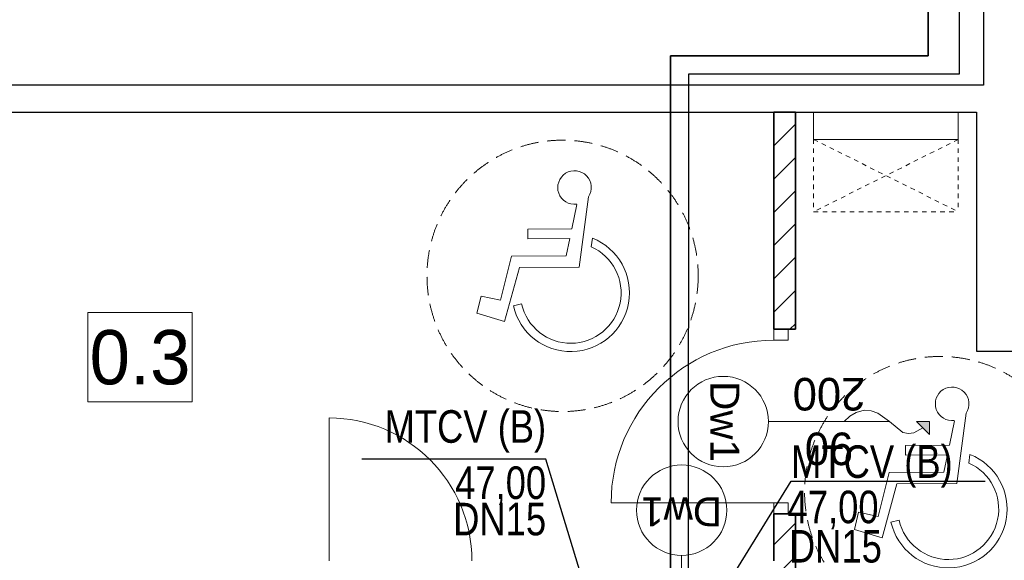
# Model space of a CAD drawing. Extents: x -438200 to -357500, y 15000 to 163871.
# Tile 25 of 148: x -421866 to -416420, y 27316 to 30304. Entities that reach past the tile are written whole.
import ezdxf
from ezdxf.lldxf.tags import DXFTag

# ---------------------------------------------------------------- set-up
doc = ezdxf.new("R2010")
doc.units = 0
doc.header["$MEASUREMENT"] = 0
doc.set_wipeout_variables(frame=1)
doc.linetypes.add('Hidden Line', pattern=[50, 25, -25])
doc.linetypes.add('Krawędzie ukryte', pattern=[150, 100, -50])
for name, color, linetype in [('#podkład', 252, 'Continuous'), ('A-Okna', 252, 'Continuous'), ('Arch zmurowania', 252, 'Continuous'), ('Drzwi ArchiCAD', 252, 'Continuous'), ('IS_Opisy_działek_Therm', 7, 'SOLID'), ('IS_Text_Armatury_Wodociag', 7, 'Continuous')]:
    doc.layers.add(name, color=color, linetype=linetype)
for name, color, linetype, lineweight in [('A-Okna_Nr_Pióra__9', 252, 'Continuous', 13), ('Arch opisy okien_Nr_Pióra__9', 252, 'Continuous', 13), ('Arch opisy_Nr_Pióra__21', 252, 'Continuous', 9), ('Arch opisy_Nr_Pióra__9', 252, 'Continuous', 13), ('Arch wyposarzenie_Nr_Pióra__2', 252, 'Continuous', 13), ('Arch wyposazenie_Nr_Pióra__21', 252, 'Continuous', 9), ('Arch zmurowania_Nr_Pióra__21', 252, 'Continuous', 9), ('Arch zmurowania_Nr_Pióra__27', 252, 'Continuous', 35), ('Drzwi ArchiCAD_Nr_Pióra__21', 252, 'Continuous', 9), ('Drzwi ArchiCAD_Nr_Pióra__27', 252, 'Continuous', 35), ('INWENT OPISY_Nr_Pióra__21', 252, 'Continuous', 9), ('INWENT OPISY_Nr_Pióra__9', 252, 'Continuous', 13), ('INWENT. DRZWI_Nr_Pióra__5', 252, 'Continuous', 13), ('INWENT.ŚCIANY_Nr_Pióra__1', 252, 'Continuous', 25)]:
    doc.layers.add(name, color=color, linetype=linetype, lineweight=lineweight)
for name, color, linetype, true_color in [('IS_Ciepła_woda', 1, 'DASHDOT', 0xff0000), ('IS_Cyrkulacja', 7, 'DASHWAVE', 0x800080), ('IS_Opisy_działek_Wodociag', 7, 'SOLID', 0x000000)]:
    doc.layers.add(name, color=color, linetype=linetype, true_color=true_color)
doc.styles.add('GENERATED_STYLE_10', font='arial.ttf')
doc.styles.add('GENERATED_STYLE_3', font='txt')
doc.styles.add('GENERATED_STYLE_6', font='txt')
doc.styles.get("Standard").update_dxf_attribs({"font": 'arial.ttf', "width": 0.8, "bigfont": 'BIGFONT.SHX'})
doc.linetypes.add('CYRKULACJ1', pattern='A,2.5,-1.5,["~",Standard,S=1,R=0,X=-0.5,Y=-0.4],-1.5', length=5.5)
tags = doc.linetypes.add('DASHDOT', pattern=[20, 10, -5, 0, -5]).pattern_tags.tags
tags[10:11] = [DXFTag(74, 4), DXFTag(75, 0), DXFTag(340, '0'), DXFTag(46, 0.0), DXFTag(50, 0.0), DXFTag(44, 0.0), DXFTag(45, 0.0)]
tags[8:9] = [DXFTag(74, 4), DXFTag(75, 0), DXFTag(340, '0'), DXFTag(46, 0.0), DXFTag(50, 0.0), DXFTag(44, 0.0), DXFTag(45, 0.0)]
tags[6:7] = [DXFTag(74, 4), DXFTag(75, 0), DXFTag(340, '0'), DXFTag(46, 0.0), DXFTag(50, 0.0), DXFTag(44, 0.0), DXFTag(45, 0.0)]
tags[4:5] = [DXFTag(74, 4), DXFTag(75, 0), DXFTag(340, '0'), DXFTag(46, 0.0), DXFTag(50, 0.0), DXFTag(44, 0.0), DXFTag(45, 0.0)]
tags = doc.linetypes.add('DASHWAVE', pattern='A,10,-5,-20,[138,IS_LineDef.shx,S=2,R=0,X=-20,Y=0],-5', length=40).pattern_tags.tags
tags[16:17] = [DXFTag(74, 4), DXFTag(75, 0), DXFTag(340, '0'), DXFTag(46, 0.0), DXFTag(50, 0.0), DXFTag(44, 0.0), DXFTag(45, 0.0)]
tags[6:7] = [DXFTag(74, 4), DXFTag(75, 0), DXFTag(340, '0'), DXFTag(46, 0.0), DXFTag(50, 0.0), DXFTag(44, 0.0), DXFTag(45, 0.0)]
tags[4:5] = [DXFTag(74, 4), DXFTag(75, 0), DXFTag(340, '0'), DXFTag(46, 0.0), DXFTag(50, 0.0), DXFTag(44, 0.0), DXFTag(45, 0.0)]
tags = doc.linetypes.add('SOLID', pattern=[10, 10, 0]).pattern_tags.tags
tags[6:7] = [DXFTag(74, 4), DXFTag(75, 0), DXFTag(340, '0'), DXFTag(46, 0.0), DXFTag(50, 0.0), DXFTag(44, 0.0), DXFTag(45, 0.0)]
tags[4:5] = [DXFTag(74, 4), DXFTag(75, 0), DXFTag(340, '0'), DXFTag(46, 0.0), DXFTag(50, 0.0), DXFTag(44, 0.0), DXFTag(45, 0.0)]
pattern_1 = [(45, (0, 0), (-91.92388, 91.92388), [])]

# ---------------------------------------------------------------- blocks, each defined once
blk = doc.blocks.new('D1 Drzwi proste 14')
at = {"layer": 'Drzwi ArchiCAD_Nr_Pióra__21', "linetype": 'Continuous'}
for p, q in [((450, 0), (450, 900)), ((-450, 0), (-510, 0)), ((-510, 0), (-510, -80)), ((-450, -80), (-450, 0)), ((510, 0), (450, 0)), ((450, 0), (450, -80)), ((510, -80), (510, 0)), ((-510, -80), (-450, -80)), ((450, -80), (510, -80))]:
    blk.add_line(p, q, dxfattribs=at)
blk.add_arc((450, 0), 900, 90, 180, dxfattribs=at)
at = {"layer": 'Drzwi ArchiCAD_Nr_Pióra__27', "linetype": 'Continuous'}
for p, q in [((-510, 0), (-510, -80)), ((510, 0), (510, -80))]:
    blk.add_line(p, q, dxfattribs=at)
blk = doc.blocks.new('Ściana_2', base_point=(-417694.9, 29792.6))
at = {"layer": 'Arch zmurowania_Nr_Pióra__21', "linetype": 'Continuous'}
h = blk.add_hatch(dxfattribs=at)
h.set_pattern_fill('Common_Brick', color=256, style=0, pattern_type=2)
h.set_pattern_definition(pattern_1)
h.paths.add_polyline_path([(-417694.9, 29792.6), (-417694.9, 28592.6), (-417614.9, 28592.6), (-417574.9, 28592.6), (-417574.9, 29792.6)], flags=0)
h = blk.add_hatch(dxfattribs=at)
h.set_pattern_fill('Common_Brick', color=256, style=0, pattern_type=2)
h.set_pattern_definition(pattern_1)
h.paths.add_polyline_path([(-417694.9, 26132.6), (-417574.9, 26302.6), (-417574.9, 27572.6), (-417614.9, 27572.6), (-417694.9, 27572.6)], flags=0)
at = {"layer": 'Arch zmurowania_Nr_Pióra__27', "linetype": 'Continuous'}
for p, q in [((-417694.9, 29792.6), (-417694.9, 28592.6)), ((-417574.9, 29792.6), (-417694.9, 29792.6)), ((-417574.9, 28592.6), (-417574.9, 29792.6)), ((-417694.9, 28592.6), (-417614.9, 28592.6)), ((-417614.9, 28592.6), (-417574.9, 28592.6)), ((-417694.9, 27572.6), (-417614.9, 27572.6)), ((-417694.9, 27572.6), (-417694.9, 27312.6)), ((-417614.9, 27572.6), (-417574.9, 27572.6)), ((-417574.9, 26302.6), (-417574.9, 27572.6)), ((-417694.9, 27192.6), (-417694.9, 26132.6))]:
    blk.add_line(p, q, dxfattribs=at)
at = {"layer": 'Drzwi ArchiCAD', "color": 8, "linetype": 'Continuous', "lineweight": 13, "true_color": 0x7f7f7f, "xscale": -1, "zscale": 1000, "rotation": 89.99999999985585}
blk.add_blockref('D1 Drzwi proste 14', (-417694.9, 28082.6), dxfattribs=at)
blk = doc.blocks.new('Krzywa_1', base_point=(-417305.5, 28082.6))
at = {"layer": 'A-Okna_Nr_Pióra__9', "linetype": 'Continuous'}
blk.add_hatch(color=256, dxfattribs=at).paths.add_polyline_path([(-416834.9, 28082.6), (-416834.5, 28011.9), (-416905.6, 28082.2)], flags=0)
for p, q in [((-416834.9, 28082.6), (-416905.6, 28082.2)), ((-416834.5, 28011.9), (-416905.6, 28082.2)), ((-416834.9, 28082.6), (-416834.5, 28011.9))]:
    blk.add_line(p, q, dxfattribs=at)
at = {"layer": 'A-Okna_Nr_Pióra__9', "linetype": 'Continuous', "flags": 128}
blk.add_lwpolyline([(-417305.5, 28082.6), (-417274.4, 28111.8), (-417239.3, 28133), (-417194.6, 28145.2), (-417155.9, 28142.7), (-417119.5, 28129.7), (-417054.9, 28082.6), (-416981.6, 28023), (-416949.6, 28015.9), (-416919.8, 28019.9), (-416870.1, 28047.1)], dxfattribs=at)
blk = doc.blocks.new('parter')
at = {"layer": 'Arch opisy_Nr_Pióra__21', "color": 252, "linetype": 'Krawędzie ukryte'}
for centre in [(-418863.5, 28888.2), (-416774.9, 27692.6)]:
    blk.add_circle(centre, 750, dxfattribs=at)
at = {"layer": 'Arch opisy_Nr_Pióra__9', "color": 252, "linetype": 'Continuous'}
for p, q in [((-417724.9, 28082.6), (-417054.9, 28082.6)), ((-418204.9, 27342.6), (-418204.9, 26672.6))]:
    blk.add_line(p, q, dxfattribs=at)
for centre in [(-417974.9, 28082.6), (-418204.9, 27592.6)]:
    blk.add_circle(centre, 250, dxfattribs=at)
at = {"layer": 'Arch wyposarzenie_Nr_Pióra__2', "color": 252, "linetype": 'Continuous'}
for p, q in [((-418719.8, 29325.2), (-418771.9, 28936.1)), ((-418812.7, 29147.2), (-418785.1, 29282)), ((-419056.2, 29146.2), (-418812.7, 29147.2)), ((-419056, 29093), (-419056.2, 29146.2)), ((-418823.5, 29093.9), (-419056, 29093)), ((-418843, 28998.7), (-418823.5, 29093.9)), ((-418698.9, 29096.6), (-418705.3, 29048.9)), ((-419206.2, 28753), (-419146.1, 28997.4)), ((-419146.1, 28997.4), (-418843, 28998.7)), ((-419102.5, 28934.7), (-419184, 28635.5)), ((-418771.9, 28936.1), (-419102.5, 28934.7)), ((-419337.7, 28682.1), (-419314.5, 28776.6)), ((-419314.5, 28776.6), (-419206.2, 28753)), ((-419135.6, 28722.3), (-419090.3, 28732.6)), ((-419184, 28635.5), (-419337.7, 28682.1)), ((-416631.3, 28129.6), (-416683.4, 27740.5)), ((-416724.1, 27951.7), (-416696.6, 28086.5)), ((-416967.6, 27950.7), (-416724.1, 27951.7)), ((-416967.4, 27897.4), (-416967.6, 27950.7)), ((-416735, 27898.3), (-416967.4, 27897.4)), ((-416754.5, 27803.1), (-416735, 27898.3)), ((-416610.4, 27901), (-416616.8, 27853.3)), ((-417117.7, 27557.4), (-417057.6, 27801.9)), ((-417057.6, 27801.9), (-416754.5, 27803.1)), ((-417014, 27739.1), (-417095.4, 27439.9)), ((-416683.4, 27740.5), (-417014, 27739.1)), ((-417249.2, 27486.5), (-417225.9, 27581)), ((-417225.9, 27581), (-417117.7, 27557.4)), ((-417047, 27526.8), (-417001.7, 27537)), ((-417095.4, 27439.9), (-417249.2, 27486.5))]:
    blk.add_line(p, q, dxfattribs=at)
for centre, major_axis, start_param, end_param in [((-418797.3, 29376.4), (-92.9, 0), 2.558169, 7.982569), ((-418818.5, 28794.3), (-325.1, 0), 0.223268, 4.335653), ((-418818.5, 28794.3), (-278.7, 0), 0.223268, 4.29399), ((-416708.8, 28180.8), (-92.9, 0), 2.558169, 7.982569), ((-416730, 27598.7), (-325.1, 0), 0.223268, 4.335653), ((-416730, 27598.7), (-278.7, 0), 0.223268, 4.29399)]:
    blk.add_ellipse(centre, major_axis=major_axis, ratio=0.999933, start_param=start_param, end_param=end_param, dxfattribs=at)
at = {"layer": 'Arch wyposazenie_Nr_Pióra__21', "color": 252, "linetype": 'Continuous'}
for p, q in [((-417474.9, 29792.6), (-417474.9, 29642.6)), ((-416674.9, 29642.6), (-416674.9, 29792.6)), ((-417474.9, 29642.6), (-416674.9, 29642.6))]:
    blk.add_line(p, q, dxfattribs=at)
at = {"layer": 'Arch wyposazenie_Nr_Pióra__21', "color": 252, "linetype": 'Hidden Line'}
for p, q in [((-416674.9, 29642.6), (-417474.9, 29242.6)), ((-417474.9, 29642.6), (-417474.9, 29242.6)), ((-417474.9, 29642.6), (-416674.9, 29242.6)), ((-416674.9, 29642.6), (-416674.9, 29242.6)), ((-417474.9, 29242.6), (-416674.9, 29242.6))]:
    blk.add_line(p, q, dxfattribs=at)
at = {"layer": 'INWENT. DRZWI_Nr_Pióra__5', "color": 252, "linetype": 'Continuous'}
blk.add_line((-420154.9, 27312.6), (-420154.9, 28102.6), dxfattribs=at)
blk.add_arc((-420154.9, 27312.6), 790, 0, 90, dxfattribs=at)
at = {"layer": 'INWENT.ŚCIANY_Nr_Pióra__1', "color": 252, "linetype": 'Continuous'}
for p, q in [((-416534.9, 32732.6), (-416534.9, 29942.6)), ((-416534.9, 29942.6), (-425214.9, 29942.6)), ((-425214.9, 29792.6), (-416574.9, 29792.6)), ((-416574.9, 29792.6), (-416574.9, 28472.6)), ((-416574.9, 28472.6), (-416184.9, 28472.6))]:
    blk.add_line(p, q, dxfattribs=at)
at = {"layer": 'A-Okna', "color": 252, "linetype": 'Continuous', "lineweight": 13}
blk.add_blockref('Krzywa_1', (-417305.5, 28082.6), dxfattribs=at)
at = {"layer": 'Arch zmurowania', "color": 252}
blk.add_blockref('Ściana_2', (-417694.9, 29792.6), dxfattribs=at)
at = {"layer": 'Arch opisy okien_Nr_Pióra__9', "color": 252, "linetype": 'Continuous', "char_height": 160, "attachment_point": 2, "style": 'GENERATED_STYLE_10'}
for insert, rotation in [((-417885.8, 28082.6), 270), ((-418204.9, 27503.5), 180)]:
    blk.add_mtext('{Dw1}', dxfattribs=dict(at, insert=insert, rotation=rotation))
at = {"layer": 'INWENT OPISY_Nr_Pióra__9', "color": 252, "linetype": 'Continuous', "insert": (-417389.9, 27841.8), "char_height": 180, "width": 1346.334, "attachment_point": 2, "rotation": 180, "line_spacing_factor": 1.007146, "style": 'GENERATED_STYLE_6'}
blk.add_mtext('{90\\P200}', dxfattribs=at)
at = {"color": 252, "linetype": 'Continuous', "ltscale": 1688639.473355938}
blk.add_wipeout([(-421488.8, 28686.3), (-420912.8, 28686.3), (-420912.8, 28192.2), (-421488.8, 28192.2)], dxfattribs=at).dxf.layer = 'INWENT OPISY_Nr_Pióra__21'
at = {"layer": 'INWENT OPISY_Nr_Pióra__21', "color": 252, "linetype": 'Continuous', "flags": 128}
blk.add_lwpolyline([(-421488.8, 28686.3), (-420912.8, 28686.3), (-420912.8, 28192.2), (-421488.8, 28192.2)], close=True, dxfattribs=at)
at = {"layer": 'INWENT OPISY_Nr_Pióra__21', "color": 252, "linetype": 'Continuous', "insert": (-421200.8, 28284.2), "char_height": 300, "attachment_point": 8, "style": 'GENERATED_STYLE_3'}
blk.add_mtext('{0.3 }', dxfattribs=at)

msp = doc.modelspace()

# ---------------------------------------------------------------- block references
at = {"layer": '#podkład', "color": 3, "lineweight": 50}
msp.add_blockref('parter', (0, 0), dxfattribs=at)

# ---------------------------------------------------------------- next in the draw order: linework, layer by layer
at = {"layer": 'IS_Ciepła_woda', "color": 1, "lineweight": 35, "ltscale": 10}
for p, q in [((-416841.2, 30105.2), (-416844.2, 33232.7)), ((-418266.7, 26585.6), (-418266, 30105.2)), ((-418266, 30105.2), (-416841.2, 30105.2))]:
    msp.add_line(p, q, dxfattribs=at)
at = {"layer": 'IS_Cyrkulacja', "color": 6, "linetype": 'CYRKULACJ1', "lineweight": 30, "ltscale": 100}
for p, q in [((-416667.9, 30005.2), (-416667.8, 33168.6)), ((-418166.6, 26882.6), (-418166, 30005.2)), ((-418166, 30005.2), (-416667.9, 30005.2))]:
    msp.add_line(p, q, dxfattribs=at)
at = {"layer": 'IS_Opisy_działek_Wodociag', "ltscale": 10}
for points in [[(-418534.4, 26487.1), (-418956.2, 27875.6), (-419973.6, 27875.6)], [(-418166.6, 26833.9), (-417598.4, 27752.4), (-416525.8, 27752.4)]]:
    msp.add_lwpolyline(points, dxfattribs=at)

# ---------------------------------------------------------------- next in the draw order: texts
at = {"layer": 'IS_Opisy_działek_Therm', "color": 3, "lineweight": 50, "ltscale": 10, "char_height": 180}
for insert, attachment_point in [((-418082.3, 28186.3), 9), ((-418487.3, 28111.3), 9), ((-418487.3, 28111.3), 9), ((-418082.3, 28143.1), 3)]:
    msp.add_mtext('\\fArial|b0|i0;', dxfattribs=dict(at, insert=insert, attachment_point=attachment_point))
at = {"layer": 'IS_Text_Armatury_Wodociag', "linetype": 'SOLID', "ltscale": 10, "char_height": 180, "attachment_point": 9}
for s, insert in [('\\fArial|b0|i0;MTCV (B)', (-418954.4, 27911.3)), ('\\fArial|b0|i0;MTCV (B)', (-416705.7, 27716.9)), ('\\fArial|b0|i0;47,00', (-418954.4, 27621.3)), ('\\fArial|b0|i0;47,00', (-417115.7, 27487.2)), ('\\fArial|b0|i0;DN15  ', (-418954.4, 27451.3)), ('\\fArial|b0|i0;DN15  ', (-417097.5, 27300.8))]:
    msp.add_mtext(s, dxfattribs=dict(at, insert=insert))

doc.saveas('drawing.dxf')
